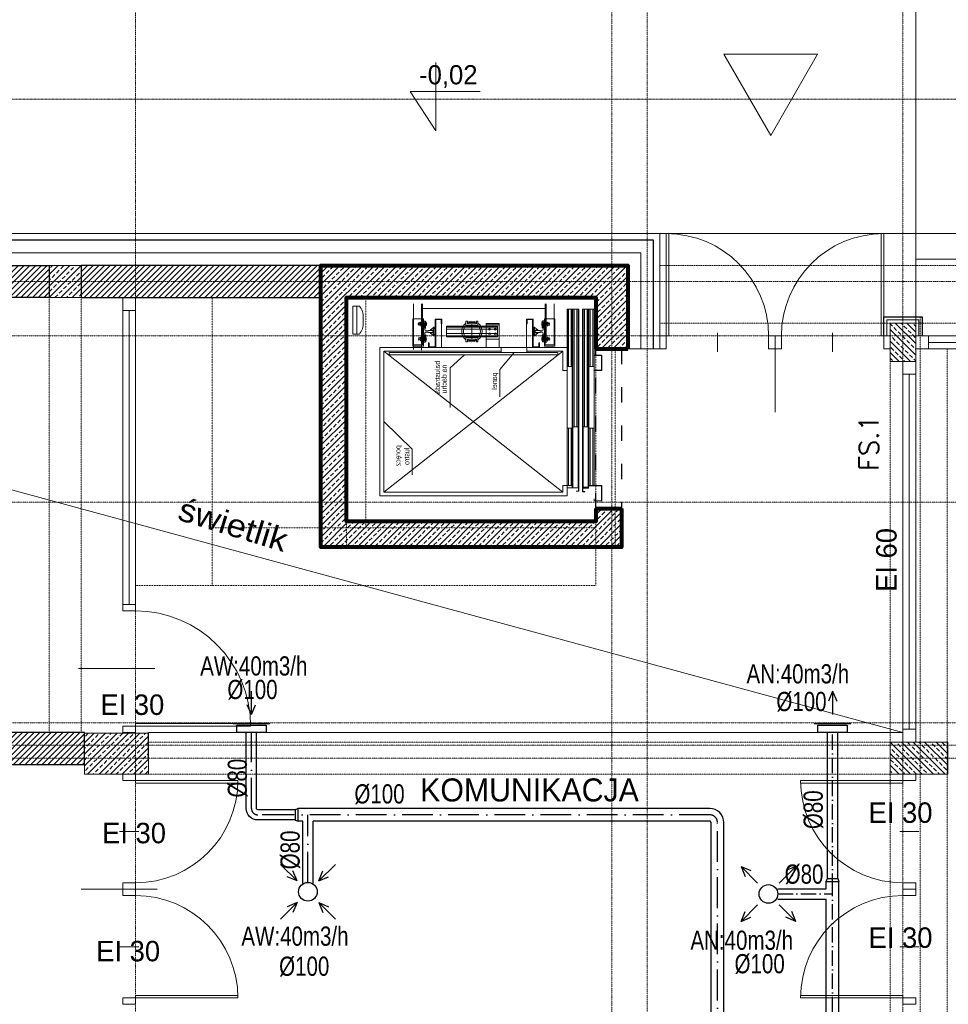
# Model space of a CAD drawing. Header units: millimetres. Extents: x 49908 to 79848, y -11883 to -3092.
# Tile 219 of 222: x 76600 to 77326, y -4819 to -4049. Entities that reach past the tile are written whole.
import ezdxf
from ezdxf.enums import TextEntityAlignment as Align

# ---------------------------------------------------------------- set-up
doc = ezdxf.new("R2010")
doc.units = ezdxf.units.MM
for name, pattern in [('0.5_0.5', [10, 5, -5]), ('ACAD_ISO03W100', [30, 12, -18]), ('ACAD_ISO10W100', [18, 12, -3, 0, -3]), ('AUSGEZOGEN', [0]), ('DASHDOT', [1, 0.5, -0.25, 0, -0.25]), ('DASHED', [19.05, 12.7, -6.35]), ('GEN3', [6.25, 5, -1.25]), ('STRICHPUNKT', [25.4, 12.7, -6.35, 0, -6.35]), ('VERDECKT', [0.375, 0.25, -0.125])]:
    doc.linetypes.add(name, pattern=pattern)
doc.layers.get('0').update_dxf_attribs({"color": 9, "lineweight": 9})
for name, color, linetype, lineweight in [('01 a KONSTRUKCJA żelbet', 9, 'Continuous', 80), ('01 b KONSTRUKCJA belki', 9, 'ACAD_ISO03W100', 30), ('20 KRESKOWANIE ścian', 9, 'Continuous', 5), ('30 WIDOK 1 005', 9, 'Continuous', 5), ('A - STOLARKA - ZESTAWIENIE', 9, 'Continuous', 9), ('A opis', 9, 'Continuous', 13), ('A stolarka', 9, 'Continuous', 9), ('A wyp ruchome', 9, 'Continuous', 9), ('A_CIENKA', 9, 'Continuous', 9), ('A_HATCH', 9, 'Continuous', 9), ('A_IZOLACJA', 9, 'ZIGZAG', 9), ('A_KONSTRUKCJA', 9, 'Continuous', 25), ('A_MUROWANE', 9, 'Continuous', 25), ('A_OSIE', 9, 'DASHDOT', 9), ('A_PRZERYW', 9, 'DASHED', 9), ('A_WIDOK', 9, 'Continuous', 9), ('\x9dciany', 9, 'Continuous', 9)]:
    doc.layers.add(name, color=color, linetype=linetype, lineweight=lineweight)
for name, color, linetype in [('3', 9, 'GEN3'), ('4', 9, 'Continuous'), ('Kontur', 9, 'Continuous'), ('Mittel', 9, 'STRICHPUNKT'), ('Verdeckt', 9, 'VERDECKT')]:
    doc.layers.add(name, color=color, linetype=linetype)
doc.layers.add('A_WYMIAR', color=9, linetype='Continuous', lineweight=5, transparency=0.2)
for name, color, linetype, true_color in [('S_W_Opis', 7, 'Continuous', 0xb000eb), ('S_W_went nawiewna', 7, 'Continuous', 0x129b2b), ('S_W_went wywiewna', 7, 'Continuous', 0xdf5d0c)]:
    doc.layers.add(name, color=color, linetype=linetype, true_color=true_color)
doc.styles.add('Arial CE', font='arial.ttf')
doc.styles.add('ROMANS', font='romanpl.shx', dxfattribs={"bigfont": 'romanbigpl.shx'})
doc.linetypes.add('ZIGZAG', pattern='A,0.00254,-5.08,[131,ltypeshp.shx,S=5.08,R=0,X=-5.08,Y=0],-10.16,[131,ltypeshp.shx,S=5.08,R=180,X=5.08,Y=0],-5.08', length=20.32254)
pattern_1 = [(45, (24000, 0), (-2.24506403, 2.24506403), [])]

# ---------------------------------------------------------------- blocks, each defined once
blk = doc.blocks.new('KLEMMP~4')
for p, q in [((-100.5, 0), (-99.1, 16.1)), ((-96.5, 0), (-100.5, 0)), ((-45.1, 17), (-98.1, 17)), ((-64.4, 1.5), (-95, 1.5)), ((-88.5, 20), (-88.5, 17)), ((-88.5, 20), (-64.5, 20)), ((-84.5, 0), (-84.5, 1.5)), ((-76.5, 18.9), (-76.5, 17)), ((-68.5, 0), (-68.5, 1.5)), ((-64.5, 20), (-64.5, 17)), ((-63.4, 2.4), (-63.1, 6.2)), ((-44.5, 8.9), (-62.2, 7.1)), ((-43.6, 10), (-44.1, 16.1))]:
    blk.add_line(p, q)
for centre, radius, start, end in [((-98.1, 16), 1, 90, 175), ((-95, 0), 1.5, 90, 180), ((-82.5, 2.4), 17.6, 70.04567, 109.95433), ((-70.5, 2.4), 17.6, 70.04567, 109.95433), ((-64.4, 2.5), 1, 270, 355), ((-62.1, 6.1), 1, 95.85041, 175), ((-45.1, 16), 1, 5, 90), ((-44.6, 9.9), 1, 275.85041, 5)]:
    blk.add_arc(centre, radius, start, end)
at = {"layer": '3'}
for p, q in [((-88.5, 10), (-89.5, 17)), ((-88.5, 17), (-88.5, 10)), ((-88.5, 11), (-64.5, 11)), ((-64.5, 10), (-88.5, 10)), ((-85.3, 1.5), (-86.5, 10)), ((-84.5, 1.5), (-84.5, 10)), ((-76.5, 17), (-76.5, 11)), ((-68.5, 1.5), (-68.5, 10)), ((-67.8, 1.5), (-66.5, 10)), ((-64.5, 10), (-63.5, 17)), ((-64.5, 17), (-64.5, 10))]:
    blk.add_line(p, q, dxfattribs=at)
at = {"layer": '4'}
for p, q in [((-83.5, 0), (-83.5, 10)), ((-69.5, 0), (-69.5, 10))]:
    blk.add_line(p, q, dxfattribs=at)
blk = doc.blocks.new('Guida_125x82x16')
for p, q in [((8, 8), (7, 7)), ((7, 7), (7, -7)), ((43.5, 8), (8, 8)), ((43.5, 8), (43.5, 8)), ((61, 5), (46.5, 5)), ((73, 39), (70, 14)), ((82, 45), (79, 45)), ((82, -45), (82, 45)), ((7, -7), (8, -8)), ((8, -8), (43.5, -8)), ((43.5, -8), (43.5, -8)), ((46.5, -5), (61, -5)), ((70, -14), (73, -39.4)), ((82, -45), (79, -45))]:
    blk.add_line(p, q)
for centre, radius, start, end in [((46.5, 8), 3, 180, 270), ((61, 14), 9, 270, 0), ((79, 39), 6, 90, 180), ((46.5, -8), 3, 90, 180), ((61, -14), 9, 0, 90), ((79, -39), 6, 184.03771, 270)]:
    blk.add_arc(centre, radius, start, end)
at = {"layer": 'Mittel'}
for p, q in [((60.4, 58.5), (115.6, 58.5)), ((66.3, 58.5), (102, 58.5)), ((66.3, 58.5), (102, 58.5)), ((60.4, -58.5), (115.6, -58.5)), ((66.3, -58.5), (102, -58.5))]:
    blk.add_line(p, q, dxfattribs=at)
at = {"layer": 'Verdeckt'}
for p, q in [((85, 43.5), (85, 73.5)), ((85, 73.5), (87, 73.5)), ((85, 43.5), (87, 43.5)), ((87, 43.5), (87, 73.5)), ((88, 72.5), (87, 73.5)), ((87, 43.5), (88, 44.5)), ((88, 44.5), (87, 43.5)), ((88, 44.5), (88, 72.5)), ((89.1, 72.4), (88, 70.5)), ((89.1, 44.6), (88, 46.5)), ((89.1, 72.4), (101.7, 72.4)), ((89.1, 65.4), (101.7, 65.4)), ((89.1, 51.6), (101.7, 51.6)), ((89.1, 44.6), (101.7, 44.6)), ((101.7, 72.4), (102.8, 70.5)), ((101.7, 44.6), (102.8, 46.5)), ((102.8, 46.5), (102.8, 70.5)), ((102.8, 66.5), (117, 66.5)), ((102.8, 64.5), (119, 64.5)), ((102.8, 52.5), (119, 52.5)), ((102.8, 50.5), (117, 50.5)), ((117, 50.5), (117, 66.5)), ((119, 64.5), (117, 66.5)), ((117, 50.5), (119, 52.5)), ((119, 52.5), (119, 64.5)), ((85, -43.5), (85, -73.5)), ((85, -43.5), (87, -43.5)), ((85, -73.5), (87, -73.5)), ((87, -43.5), (87, -73.5)), ((87, -43.5), (88, -44.5)), ((88, -44.5), (87, -43.5)), ((88, -72.5), (87, -73.5)), ((88, -44.5), (88, -72.5)), ((89.1, -44.6), (88, -46.5)), ((89.1, -72.4), (88, -70.5)), ((89.1, -44.6), (101.7, -44.6)), ((89.1, -51.6), (101.7, -51.6)), ((89.1, -65.4), (101.7, -65.4)), ((89.1, -72.4), (101.7, -72.4)), ((101.7, -72.4), (102.8, -70.5)), ((102.8, -46.5), (102.8, -70.5)), ((102.8, -50.5), (117, -50.5)), ((102.8, -52.5), (119, -52.5)), ((102.8, -64.5), (119, -64.5)), ((102.8, -66.5), (117, -66.5)), ((117, -50.5), (117, -66.5)), ((117, -50.5), (119, -52.5)), ((119, -64.5), (117, -66.5)), ((119, -52.5), (119, -64.5))]:
    blk.add_line(p, q, dxfattribs=at)
for centre, radius, start, end in [((94.1, 68.9), 6.13, 154.43847, 214.43847), ((110.9, 58.5), 22.9, 162.38303, 197.61697), ((94.1, 48.1), 6.13, 145.56153, 205.56153), ((96.7, 68.9), 6.13, 325.56153, 25.56153), ((79.9, 58.5), 22.9, 342.38303, 17.61697), ((96.7, 48.1), 6.13, 334.43847, 34.43847), ((94.1, -48.1), 6.13, 154.43847, 214.43847), ((110.9, -58.5), 22.9, 162.38303, 197.61697), ((94.1, -68.9), 6.13, 145.56153, 205.56153), ((96.7, -48.1), 6.13, 325.56153, 25.56153), ((79.9, -58.5), 22.9, 342.38303, 17.61697), ((96.7, -68.9), 6.13, 334.43847, 34.43847)]:
    blk.add_arc(centre, radius, start, end, dxfattribs=at)
at = {"layer": 'Kontur', "xscale": -1, "rotation": 90}
blk.add_blockref('KLEMMP~4', (81, -18), dxfattribs=at)
at = {"layer": 'Kontur', "rotation": 90}
blk.add_blockref('KLEMMP~4', (81, 18), dxfattribs=at)

msp = doc.modelspace()

# ---------------------------------------------------------------- hatches: boundary and pattern name
at = {"lineweight": 5, "ltscale": 0.25}
h = msp.add_hatch(dxfattribs=at)
h.set_pattern_fill('ANSI33', color=256, style=0)
h.set_pattern_definition([(45, (76622.9694, -4266.6265), (-4.4901, 4.4901), []), (45, (76627.4595, -4266.6265), (-4.4901, 4.4901), [3.175, -1.5875])])
h.paths.add_polyline_path([(76622.97, -4241.63), (76622.97, -4266.63), (76647.97, -4266.63), (76647.97, -4241.63)])
h = msp.add_hatch(dxfattribs=at)
h.set_pattern_fill('ANSI33', color=256, angle=270, style=0)
h.set_pattern_definition([(315, (77275.4694, -4286.6265), (4.4901, 4.4901), []), (315, (77275.4694, -4291.1166), (4.4901, 4.4901), [3.175, -1.5875])])
h.paths.add_polyline_path([(77300.47, -4286.63), (77280.47, -4286.63), (77280.47, -4316.63), (77300.47, -4316.63)])
h = msp.add_hatch(dxfattribs=at)
h.set_pattern_fill('ANSI33', color=256, angle=90, style=0)
h.set_pattern_definition([(45, (24000, -25), (-4.49012806, 4.49012806), []), (45, (24004.49, -25), (-4.49012806, 4.49012806), [3.175, -1.5875])])
h.paths.add_polyline_path([(76700.47, -4639.13), (76650.47, -4639.13), (76650.47, -4607.13), (76700.47, -4607.13)])
h = msp.add_hatch(dxfattribs=at)
h.set_pattern_fill('ANSI33', color=256, angle=90, style=0)
h.set_pattern_definition([(135, (77305.4694, -4639.1265), (-4.4901, -4.4901), []), (135, (77305.4694, -4634.6363), (-4.4901, -4.4901), [3.175, -1.5875])])
h.paths.add_polyline_path([(77280.47, -4639.13), (77325.47, -4639.13), (77325.47, -4614.13), (77280.47, -4614.13)])
at = {"layer": '20 KRESKOWANIE ścian'}
h = msp.add_hatch(dxfattribs=at)
h.set_pattern_fill('ANSI33', color=256, angle=180)
h.set_pattern_definition([(45, (-311146.7764, 223753.029), (-4.49012806, 4.49012806), []), (45, (-311142.286, 223753.029), (-4.49012806, 4.49012806), [3.175, -1.5875])])
h.paths.add_polyline_path([(76835.47, -4241.63), (77075.47, -4241.63), (77075.47, -4306.63), (77050.47, -4306.63), (77050.47, -4266.63), (76855.47, -4266.63), (76855.47, -4441.63), (77050.47, -4441.63), (77050.47, -4431.63), (77070.47, -4431.63), (77070.47, -4461.63), (76835.47, -4461.63)])
at = {"layer": 'A_HATCH', "transparency": 33554687}
h = msp.add_hatch(dxfattribs=at)
h.set_pattern_fill('ANSI31', color=256, angle=360)
h.set_pattern_definition(pattern_1)
h.paths.add_polyline_path([(75730.47, -4266.63), (75865.47, -4266.63), (75865.47, -4241.63), (75705.47, -4241.63), (75705.47, -4486.63), (75730.47, -4486.63)])
h.paths.add_polyline_path([(76440.47, -4241.63), (75985.47, -4241.63), (75985.47, -4266.63), (76440.47, -4266.63)])
h.paths.add_polyline_path([(76835.47, -4266.63), (76835.47, -4241.63), (76647.97, -4241.63), (76647.97, -4266.63)])
h = msp.add_hatch(dxfattribs=at)
h.set_pattern_fill('ANSI31', color=256, angle=360)
h.set_pattern_definition(pattern_1)
h.paths.add_polyline_path([(76622.97, -4241.59), (76585.47, -4241.63), (76585.47, -4266.69), (76622.97, -4266.66)])
h = msp.add_hatch(dxfattribs=at)
h.set_pattern_fill('ANSI31', color=256, angle=360)
h.set_pattern_definition([(45, (24000, -2e-11), (-2.24506403, 2.24506403), [])])
h.paths.add_polyline_path([(76040.47, -4266.63), (76015.47, -4266.63), (76015.47, -4506.63), (76040.47, -4506.63)])
h.paths.add_polyline_path([(76015.47, -4631.63), (76015.47, -4606.63), (75775.47, -4606.63), (75775.47, -4631.63)])
h.paths.add_polyline_path([(76322.97, -4631.63), (76322.97, -4606.63), (76040.47, -4606.63), (76040.47, -4631.63)])
h.paths.add_polyline_path([(76347.97, -4606.63), (76347.97, -4631.63), (76650.47, -4631.63), (76650.47, -4606.63)])

# ---------------------------------------------------------------- linework, layer by layer
msp.add_line((78030.47, -4236.63), (77300.47, -4236.63))
for points in [[(76622.97, -4241.63), (76622.97, -4266.63), (76647.97, -4266.63), (76647.97, -4241.63)], [(77300.47, -4286.63), (77280.47, -4286.63), (77280.47, -4316.63), (77300.47, -4316.63)], [(76700.47, -4639.13), (76650.47, -4639.13), (76650.47, -4607.13), (76700.47, -4607.13)], [(77280.47, -4639.13), (77325.47, -4639.13), (77325.47, -4614.13), (77280.47, -4614.13)]]:
    msp.add_lwpolyline(points, close=True)
at = {"layer": '01 a KONSTRUKCJA żelbet'}
for p, q in [((77050.47, -4306.63), (77075.47, -4306.63)), ((77050.47, -4431.63), (77070.47, -4431.63))]:
    msp.add_line(p, q, dxfattribs=at)
for points in [[(77070.47, -4431.63), (77070.47, -4461.63), (76835.47, -4461.63), (76835.47, -4241.63), (77075.47, -4241.63), (77075.47, -4306.63)], [(77050.47, -4431.63), (77050.47, -4441.63), (76855.47, -4441.63), (76855.47, -4266.63), (77050.47, -4266.63), (77050.47, -4306.63)]]:
    msp.add_lwpolyline(points, dxfattribs=at)
at = {"layer": '01 b KONSTRUKCJA belki'}
msp.add_lwpolyline([(77070.47, -4306.63), (77070.47, -4431.63), (77050.47, -4431.63), (77050.47, -4306.63)], close=True, dxfattribs=at)
at = {"layer": '30 WIDOK 1 005'}
for p, q in [((76907.84, -4307.12), (76907.84, -4271.63)), ((76914.14, -4271.63), (76914.14, -4307.63)), ((76914.81, -4271.63), (76914.79, -4291.12)), ((77010.86, -4271.63), (77010.86, -4285.62)), ((77011.56, -4271.63), (77011.56, -4302.13)), ((77017.86, -4285.62), (77017.86, -4271.63)), ((76860.47, -4273.23), (76865.47, -4273.23)), ((76860.47, -4295.23), (76860.47, -4273.23)), ((76863.47, -4295.23), (76863.47, -4273.23)), ((77011.36, -4275.13), (76914.14, -4275.13)), ((77036.54, -4275.63), (77027.97, -4275.63)), ((77027.97, -4413.63), (77027.97, -4275.63)), ((77027.97, -4320.63), (77027.97, -4275.63)), ((77028.67, -4275.63), (77028.67, -4320.63)), ((77028.97, -4320.63), (77028.97, -4275.63)), ((77030.97, -4320.63), (77030.97, -4275.63)), ((77031.97, -4320.63), (77031.97, -4275.63)), ((77032.47, -4367.63), (77032.47, -4275.63)), ((77033.47, -4367.63), (77033.47, -4275.63)), ((77035.47, -4367.63), (77035.47, -4275.63)), ((77036.47, -4367.63), (77036.47, -4275.63)), ((77036.97, -4275.63), (77036.54, -4275.63)), ((77036.97, -4275.63), (77036.54, -4275.63)), ((77036.97, -4415.38), (77036.97, -4275.63)), ((77036.97, -4415.38), (77036.97, -4275.63)), ((77039.97, -4415.38), (77039.97, -4275.63)), ((77039.97, -4275.63), (77040.4, -4275.63)), ((77039.97, -4415.38), (77039.97, -4275.63)), ((77039.97, -4275.63), (77040.4, -4275.63)), ((77040.4, -4275.63), (77048.97, -4275.63)), ((77040.47, -4367.63), (77040.47, -4275.63)), ((77041.47, -4367.63), (77041.47, -4275.63)), ((77043.47, -4367.63), (77043.47, -4275.63)), ((77044.47, -4367.63), (77044.47, -4275.63)), ((77044.97, -4320.63), (77044.97, -4275.63)), ((77045.97, -4320.63), (77045.97, -4275.63)), ((77047.97, -4320.63), (77047.97, -4275.63)), ((77048.97, -4320.63), (77048.97, -4275.63)), ((76868.47, -4286.23), (76868.47, -4282.23)), ((76907.4, -4304.62), (76907.4, -4283.12)), ((76907.4, -4283.12), (76915.49, -4283.12)), ((76914.79, -4283.12), (76914.79, -4303.63)), ((76915.49, -4283.12), (76915.49, -4304.62)), ((76924.67, -4283.38), (76929.83, -4283.38)), ((76924.67, -4305.13), (76924.67, -4283.38)), ((76925.17, -4305.63), (76925.17, -4283.88)), ((76925.17, -4283.88), (76929.33, -4283.88)), ((76929.33, -4283.88), (76929.33, -4287.13)), ((76929.33, -4287.13), (76929.8, -4287.13)), ((76929.8, -4287.13), (76929.8, -4305.63)), ((76929.83, -4283.38), (76929.83, -4287.13)), ((76948.77, -4288.33), (76948.77, -4285.13)), ((76948.77, -4285.13), (76949.97, -4285.13)), ((76949.97, -4285.13), (76949.97, -4287.13)), ((76949.97, -4287.13), (76953.47, -4287.13)), ((76950.97, -4287.13), (76950.97, -4286.13)), ((76950.97, -4286.13), (76955.97, -4286.13)), ((76950.97, -4287.13), (76950.97, -4286.13)), ((76950.97, -4286.13), (76955.97, -4286.13)), ((76953.47, -4293.13), (76953.47, -4287.13)), ((76953.47, -4293.13), (76953.47, -4287.13)), ((76953.47, -4287.13), (76956.97, -4287.13)), ((76955.97, -4286.13), (76955.97, -4287.13)), ((76955.97, -4286.13), (76955.97, -4287.13)), ((76956.97, -4287.13), (76956.97, -4285.13)), ((76956.97, -4285.13), (76958.17, -4285.13)), ((76958.17, -4285.13), (76958.17, -4288.33)), ((76964.57, -4305.63), (76964.57, -4286.93)), ((76974.77, -4286.93), (76964.57, -4286.93)), ((76974.77, -4305.63), (76974.77, -4286.93)), ((76996.11, -4283.38), (76996.11, -4287.13)), ((77001.27, -4283.38), (76996.11, -4283.38)), ((76996.11, -4287.13), (76996.14, -4305.63)), ((76996.61, -4287.13), (76996.14, -4287.13)), ((76996.61, -4283.88), (76996.61, -4287.13)), ((77000.77, -4283.88), (76996.61, -4283.88)), ((77000.77, -4305.63), (77000.77, -4283.88)), ((77001.27, -4305.13), (77001.27, -4283.38)), ((77010.2, -4283.12), (77010.2, -4304.62)), ((77018.29, -4283.12), (77010.2, -4283.12)), ((77010.86, -4303.63), (77010.86, -4283.13)), ((77017.86, -4283.12), (77017.86, -4303.63)), ((77018.29, -4304.62), (77018.29, -4283.12)), ((76923.77, -4289.75), (76920.96, -4291.72)), ((76920.96, -4291.72), (76920.96, -4292.11)), ((76920.96, -4292.11), (76923.77, -4292.11)), ((76923.77, -4292.11), (76920.96, -4292.11)), ((76920.96, -4294.14), (76923.77, -4294.14)), ((76920.96, -4294.14), (76923.77, -4294.14)), ((76920.96, -4294.53), (76920.96, -4294.14)), ((76923.77, -4296.5), (76920.96, -4294.53)), ((76923.77, -4296.5), (76920.96, -4294.53)), ((76925.14, -4290.77), (76923.33, -4290.77)), ((76923.49, -4290.15), (76923.49, -4291.38)), ((76923.77, -4290.15), (76923.49, -4290.15)), ((76923.49, -4291.38), (76923.77, -4291.38)), ((76923.49, -4294.87), (76923.49, -4296.11)), ((76923.77, -4294.87), (76923.49, -4294.87)), ((76923.77, -4293.13), (76923.67, -4293.13)), ((76923.67, -4293.13), (76923.69, -4293.13)), ((76923.77, -4296.5), (76923.77, -4289.75)), ((76923.77, -4289.75), (76924.67, -4289.75)), ((76923.77, -4292.11), (76923.77, -4289.75)), ((76923.77, -4291.38), (76923.77, -4290.15)), ((76923.77, -4294.14), (76923.77, -4292.11)), ((76923.77, -4294.14), (76923.77, -4296.5)), ((76923.77, -4296.11), (76923.77, -4294.87)), ((76924.67, -4296.5), (76924.67, -4289.75)), ((76973.47, -4289.03), (76933.47, -4289.03)), ((76933.47, -4297.23), (76933.47, -4289.03)), ((76973.47, -4289.28), (76933.47, -4289.28)), ((76933.47, -4289.28), (76956.48, -4289.28)), ((76973.47, -4289.73), (76933.47, -4289.73)), ((76933.47, -4289.73), (76962.13, -4289.73)), ((76973.47, -4291.43), (76933.47, -4291.43)), ((76973.47, -4294.83), (76933.47, -4294.83)), ((76958.17, -4288.33), (76948.77, -4288.33)), ((76950.97, -4289.03), (76950.97, -4288.33)), ((76950.97, -4289.03), (76950.97, -4288.33)), ((76953.47, -4293.13), (76953.47, -4299.13)), ((76955.97, -4288.33), (76955.97, -4289.03)), ((76955.97, -4288.33), (76955.97, -4289.03)), ((76974.77, -4287.93), (76964.57, -4287.93)), ((76969.07, -4287.93), (76973.47, -4287.93)), ((76973.47, -4297.23), (76973.47, -4289.03)), ((77000.8, -4290.77), (77002.61, -4290.77)), ((77001.27, -4289.75), (77001.27, -4296.5)), ((77001.27, -4289.75), (77002.17, -4289.75)), ((77002.17, -4289.75), (77002.17, -4296.5)), ((77002.17, -4289.75), (77004.98, -4291.72)), ((77002.17, -4289.75), (77004.98, -4291.72)), ((77002.17, -4292.11), (77002.17, -4289.75)), ((77002.17, -4290.15), (77002.17, -4291.38)), ((77002.45, -4290.15), (77002.17, -4290.15)), ((77002.17, -4291.38), (77002.45, -4291.38)), ((77004.98, -4292.11), (77002.17, -4292.11)), ((77002.17, -4292.11), (77002.17, -4294.14)), ((77004.98, -4292.11), (77002.17, -4292.11)), ((77004.98, -4294.14), (77002.17, -4294.14)), ((77002.17, -4294.14), (77004.98, -4294.14)), ((77002.17, -4294.14), (77002.17, -4296.5)), ((77002.17, -4296.5), (77004.98, -4294.53)), ((77002.17, -4294.87), (77002.17, -4296.11)), ((77002.45, -4294.87), (77002.17, -4294.87)), ((77002.27, -4293.13), (77002.27, -4292.87)), ((77002.45, -4291.38), (77002.45, -4290.15)), ((77002.45, -4296.11), (77002.45, -4294.87)), ((77004.98, -4291.72), (77004.98, -4292.11)), ((77004.98, -4294.53), (77004.98, -4294.14)), ((76860.47, -4295.23), (76865.47, -4295.23)), ((76919.62, -4301.88), (76919.62, -4305.63)), ((76920.12, -4301.88), (76919.62, -4301.88)), ((76920.12, -4301.88), (76920.12, -4305.13)), ((76925.14, -4295.49), (76923.33, -4295.49)), ((76923.49, -4296.11), (76923.77, -4296.11)), ((76924.67, -4296.5), (76923.77, -4296.5)), ((76973.47, -4296.53), (76933.47, -4296.53)), ((76933.47, -4296.53), (76962.13, -4296.53)), ((76973.47, -4296.98), (76933.47, -4296.98)), ((76933.47, -4296.98), (76956.48, -4296.98)), ((76973.47, -4297.23), (76933.47, -4297.23)), ((76958.17, -4297.93), (76948.77, -4297.93)), ((76948.77, -4297.93), (76948.77, -4301.13)), ((76948.77, -4301.13), (76949.97, -4301.13)), ((76949.97, -4301.13), (76949.97, -4299.13)), ((76949.97, -4299.13), (76953.47, -4299.13)), ((76950.97, -4297.23), (76950.97, -4297.93)), ((76950.97, -4299.13), (76950.97, -4300.13)), ((76950.97, -4300.13), (76955.97, -4300.13)), ((76953.47, -4299.13), (76956.97, -4299.13)), ((76955.97, -4297.93), (76955.97, -4297.23)), ((76955.97, -4300.13), (76955.97, -4299.13)), ((76956.97, -4299.13), (76956.97, -4301.13)), ((76956.97, -4301.13), (76958.17, -4301.13)), ((76958.17, -4301.13), (76958.17, -4297.93)), ((76974.77, -4299.13), (76964.57, -4299.13)), ((77000.8, -4295.49), (77002.61, -4295.49)), ((77002.17, -4296.5), (77001.27, -4296.5)), ((77002.17, -4296.11), (77002.45, -4296.11)), ((77005.82, -4301.88), (77005.82, -4305.13)), ((77005.82, -4301.88), (77006.32, -4301.88)), ((77006.32, -4301.88), (77006.32, -4305.63)), ((76881.47, -4305.63), (76881.47, -4421.63)), ((76881.47, -4305.63), (77027.97, -4305.63)), ((76884.47, -4418.63), (76884.47, -4308.63)), ((76884.47, -4418.63), (77024.47, -4308.63)), ((77024.47, -4418.63), (76884.47, -4308.63)), ((77027.97, -4305.63), (76885.97, -4305.63)), ((76888.78, -4309.51), (77020.36, -4309.51)), ((76888.78, -4311.51), (76888.78, -4309.51)), ((76888.78, -4309.51), (76888.78, -4309.51)), ((76888.78, -4309.51), (76888.78, -4309.51)), ((77010.08, -4305.63), (76905.23, -4305.63)), ((76915.49, -4304.62), (76907.4, -4304.62)), ((76914.79, -4303.63), (76907.84, -4303.63)), ((76919.62, -4305.63), (76925.17, -4305.63)), ((76924.67, -4305.13), (76920.12, -4305.13)), ((76923.97, -4305.63), (76923.97, -4305.63)), ((76976.39, -4308.63), (76935.45, -4308.63)), ((76986.39, -4309.63), (76975.19, -4322.84)), ((76976.39, -4305.63), (76976.39, -4309.63)), ((76976.39, -4309.63), (76996.39, -4309.63)), ((76996.39, -4309.63), (76996.39, -4305.63)), ((77024.47, -4308.63), (76996.39, -4308.63)), ((77005.12, -4305.63), (77000.12, -4305.63)), ((77004.62, -4305.63), (77000.12, -4305.63)), ((77006.32, -4305.63), (77000.77, -4305.63)), ((77001.27, -4305.13), (77005.82, -4305.13)), ((77010.2, -4304.62), (77018.29, -4304.62)), ((77010.86, -4303.63), (77017.86, -4303.63)), ((77020.56, -4309.51), (77020.56, -4311.51)), ((77020.36, -4311.51), (76888.78, -4311.51)), ((76947.55, -4311.51), (76936.35, -4321.43)), ((77020.56, -4311.51), (77020.56, -4311.51)), ((77048.97, -4314.63), (77048.97, -4311.63)), ((77048.97, -4311.63), (77054.97, -4311.63)), ((77049.12, -4314.63), (77048.97, -4314.63)), ((77054.82, -4311.78), (77049.12, -4311.78)), ((77049.12, -4311.78), (77049.12, -4314.63)), ((77054.82, -4323.48), (77054.82, -4311.78)), ((77054.97, -4311.63), (77054.97, -4323.63)), ((77054.97, -4323.63), (77054.97, -4314.13)), ((76936.35, -4352.56), (76936.35, -4321.43)), ((76975.19, -4322.84), (76975.19, -4344.1)), ((77024.47, -4323.63), (77027.97, -4323.63)), ((77024.47, -4323.63), (77027.97, -4323.63)), ((77027.97, -4368.63), (77027.97, -4320.63)), ((77027.97, -4320.63), (77031.97, -4320.63)), ((77031.97, -4368.63), (77031.97, -4320.63)), ((77048.97, -4320.63), (77044.97, -4320.63)), ((77044.97, -4368.63), (77044.97, -4320.63)), ((77048.97, -4368.63), (77048.97, -4320.63)), ((77048.97, -4323.63), (77048.97, -4321.63)), ((77048.97, -4321.63), (77049.12, -4321.63)), ((77048.97, -4323.63), (77054.97, -4323.63)), ((77048.97, -4323.63), (77054.97, -4323.63)), ((77048.97, -4323.63), (77054.97, -4323.63)), ((77048.97, -4323.63), (77054.97, -4323.63)), ((77054.97, -4323.63), (77048.97, -4323.63)), ((77049.12, -4321.63), (77049.12, -4323.48)), ((77049.12, -4323.48), (77054.82, -4323.48)), ((76884.47, -4363.63), (76906.67, -4385.13)), ((77027.97, -4368.63), (77031.97, -4368.63)), ((77027.97, -4368.63), (77027.97, -4413.63)), ((77027.97, -4413.63), (77027.97, -4368.63)), ((77028.97, -4413.63), (77028.97, -4368.63)), ((77028.97, -4368.63), (77031.97, -4368.63)), ((77028.97, -4368.63), (77031.97, -4368.63)), ((77030.97, -4413.63), (77030.97, -4368.63)), ((77031.97, -4368.63), (77031.97, -4413.88)), ((77032.47, -4367.63), (77036.47, -4367.63)), ((77032.47, -4367.63), (77036.47, -4367.63)), ((77036.47, -4367.63), (77032.47, -4367.63)), ((77036.47, -4367.63), (77032.47, -4367.63)), ((77032.47, -4367.63), (77032.47, -4415.38)), ((77036.47, -4415.38), (77036.47, -4367.63)), ((77036.97, -4415.38), (77036.97, -4367.63)), ((77039.97, -4415.38), (77039.97, -4367.63)), ((77044.47, -4367.63), (77040.47, -4367.63)), ((77040.47, -4414.88), (77040.47, -4367.63)), ((77044.47, -4367.63), (77040.47, -4367.63)), ((77040.47, -4367.63), (77044.47, -4367.63)), ((77040.47, -4367.63), (77044.47, -4367.63)), ((77044.47, -4367.63), (77044.47, -4415.38)), ((77047.97, -4368.63), (77044.97, -4368.63)), ((77047.97, -4368.63), (77044.97, -4368.63)), ((77048.97, -4368.63), (77044.97, -4368.63)), ((77044.97, -4368.63), (77044.97, -4413.63)), ((77045.97, -4413.63), (77045.97, -4368.63)), ((77047.97, -4413.63), (77047.97, -4368.63)), ((77048.97, -4368.63), (77048.97, -4413.63)), ((76906.67, -4405.24), (76906.67, -4385.13)), ((77027.97, -4413.63), (77024.47, -4413.63)), ((77024.47, -4418.63), (77024.47, -4413.63)), ((77027.97, -4413.63), (77024.47, -4413.63)), ((77024.47, -4418.63), (77024.47, -4413.63)), ((77027.97, -4413.63), (77027.97, -4421.63)), ((77027.97, -4413.63), (77027.97, -4421.63)), ((77032.03, -4413.63), (77027.97, -4413.63)), ((77027.97, -4415.38), (77033.47, -4415.38)), ((77031.97, -4415.38), (77031.97, -4413.88)), ((77031.97, -4415.38), (77031.97, -4413.88)), ((77036.97, -4415.38), (77031.97, -4415.38)), ((77036.97, -4415.38), (77031.97, -4415.38)), ((77036.82, -4417.93), (77034.97, -4417.93)), ((77034.97, -4417.93), (77034.97, -4418.08)), ((77034.97, -4418.08), (77036.97, -4418.08)), ((77036.82, -4415.53), (77036.82, -4417.93)), ((77036.97, -4418.08), (77036.97, -4415.38)), ((77039.97, -4415.38), (77044.47, -4415.38)), ((77039.97, -4415.38), (77044.47, -4415.38)), ((77044.47, -4415.38), (77039.97, -4415.38)), ((77039.97, -4415.38), (77039.97, -4418.38)), ((77044.62, -4415.53), (77040.12, -4415.53)), ((77040.12, -4415.53), (77040.12, -4418.23)), ((77041.67, -4418.23), (77040.12, -4418.23)), ((77040.47, -4414.88), (77040.47, -4414.88)), ((77040.47, -4414.88), (77044.47, -4414.88)), ((77044.47, -4415.38), (77040.47, -4415.38)), ((77041.67, -4418.38), (77041.67, -4418.23)), ((77044.47, -4413.63), (77054.97, -4413.63)), ((77044.47, -4415.38), (77044.47, -4413.63)), ((77054.82, -4413.78), (77044.62, -4413.78)), ((77044.62, -4413.78), (77044.62, -4415.53)), ((77044.62, -4413.78), (77044.62, -4415.53)), ((77054.82, -4425.48), (77054.82, -4413.78)), ((77054.97, -4413.63), (77054.97, -4425.63)), ((76881.47, -4421.63), (77027.97, -4421.63)), ((76884.47, -4418.63), (76946.97, -4418.63)), ((76946.97, -4418.63), (76996.39, -4418.63)), ((76996.39, -4418.63), (77024.47, -4418.63)), ((77039.97, -4418.38), (77041.67, -4418.38)), ((77048.97, -4425.63), (77048.97, -4423.93)), ((77048.97, -4423.93), (77049.12, -4423.93)), ((77054.97, -4425.63), (77048.97, -4425.63)), ((77049.12, -4423.93), (77049.12, -4425.48)), ((77054.82, -4425.48), (77049.12, -4425.48))]:
    msp.add_line(p, q, dxfattribs=at)
at = {"layer": '30 WIDOK 1 005', "ltscale": 10}
for p, q in [((76976.39, -4308.63), (76884.47, -4308.63)), ((77024.47, -4308.63), (76996.39, -4308.63)), ((77024.47, -4308.63), (77024.47, -4323.63)), ((77024.47, -4308.63), (77024.47, -4323.63)), ((77024.47, -4308.63), (77024.47, -4323.63)), ((77024.47, -4308.63), (77024.47, -4323.63))]:
    msp.add_line(p, q, dxfattribs=at)
at = {"layer": '30 WIDOK 1 005'}
for centre in [(76967.27, -4291.25), (76967.27, -4295), (76971.77, -4291.25), (76971.77, -4295)]:
    msp.add_circle(centre, 0.8, dxfattribs=at)
for centre, radius, start, end in [((76855.24, -4281.64), 13.24, 357.44571, 39.42419), ((76855.24, -4286.82), 13.24, 320.57581, 2.55429), ((76953.47, -4293.13), 8, 125.9798, 234.0202), ((76953.47, -4293.13), 8, 64.05552, 115.94448), ((76953.47, -4293.13), 6.65, 112.08241, 115.54384), ((76953.47, -4293.13), 6.65, 64.45616, 67.91759), ((76953.47, -4293.13), 8, 305.9798, 54.0202), ((76953.47, -4293.13), 6.65, 133.79633, 226.20367), ((76953.47, -4293.13), 6.65, 313.79633, 46.20367), ((76953.26, -4293.82), 7.31, 243.29174, 300.49969), ((76953.47, -4293.13), 6.65, 244.45616, 247.91759), ((76953.47, -4293.13), 6.65, 292.08241, 295.54384)]:
    msp.add_arc(centre, radius, start, end, dxfattribs=at)
at = {"layer": 'A opis', "ltscale": 0.5}
for p, q in [((77190.47, -4296.63), (77190.47, -4356.12)), ((76645.98, -4556.63), (76705.48, -4556.63)), ((76707.38, -4729.13), (76647.88, -4729.13))]:
    msp.add_line(p, q, dxfattribs=at)
at = {"layer": 'A stolarka'}
for p, q in [((76680.47, -4506.63), (76680.47, -4266.63)), ((76690.47, -4506.63), (76690.47, -4266.63)), ((76685.47, -4506.63), (76685.47, -4276.63)), ((77300.47, -4614.13), (77300.47, -4316.63)), ((77290.47, -4604.13), (77290.47, -4326.63)), ((77295.47, -4604.13), (77295.47, -4326.63))]:
    msp.add_line(p, q, dxfattribs=at)
at = {"layer": 'A stolarka', "linetype": 'AUSGEZOGEN', "lineweight": 0}
for p, q in [((77145.47, -4294.13), (77145.47, -4309.13)), ((77235.47, -4294.13), (77235.47, -4309.13)), ((76692.97, -4556.63), (76677.97, -4556.63)), ((76692.97, -4684.13), (76677.97, -4684.13)), ((77287.97, -4684.13), (77302.97, -4684.13)), ((76692.97, -4774.13), (76677.97, -4774.13)), ((77287.97, -4774.13), (77302.97, -4774.13))]:
    msp.add_line(p, q, dxfattribs=at)
for points in [[(77105.47, -4296.63), (77107.47, -4296.63), (77107.47, -4216.63), (77105.47, -4216.63)], [(77275.47, -4296.63), (77273.47, -4296.63), (77273.47, -4216.63), (77275.47, -4216.63)], [(77100.47, -4306.63), (77105.47, -4306.63), (77105.47, -4296.63), (77100.47, -4296.63)], [(77185.47, -4306.63), (77190.47, -4306.63), (77190.47, -4296.63), (77185.47, -4296.63)], [(77195.47, -4306.63), (77190.47, -4306.63), (77190.47, -4296.63), (77195.47, -4296.63)], [(77280.47, -4306.63), (77275.47, -4306.63), (77275.47, -4296.63), (77280.47, -4296.63)], [(76680.47, -4511.63), (76680.47, -4506.63), (76690.47, -4506.63), (76690.47, -4511.63)], [(76680.47, -4606.63), (76680.47, -4601.63), (76690.47, -4601.63), (76690.47, -4606.63)], [(76690.47, -4601.63), (76690.47, -4599.63), (76780.47, -4599.63), (76780.47, -4601.63)], [(76680.47, -4639.13), (76680.47, -4644.13), (76690.47, -4644.13), (76690.47, -4639.13)], [(77300.47, -4639.13), (77300.47, -4644.13), (77290.47, -4644.13), (77290.47, -4639.13)], [(76690.47, -4644.13), (76690.47, -4646.13), (76770.47, -4646.13), (76770.47, -4644.13)], [(77290.47, -4644.13), (77290.47, -4646.13), (77210.47, -4646.13), (77210.47, -4644.13)], [(76680.47, -4724.13), (76680.47, -4729.13), (76690.47, -4729.13), (76690.47, -4724.13)], [(77300.47, -4724.13), (77300.47, -4729.13), (77290.47, -4729.13), (77290.47, -4724.13)], [(76680.47, -4734.13), (76680.47, -4729.13), (76690.47, -4729.13), (76690.47, -4734.13)], [(77300.47, -4734.13), (77300.47, -4729.13), (77290.47, -4729.13), (77290.47, -4734.13)], [(76680.47, -4819.13), (76680.47, -4814.13), (76690.47, -4814.13), (76690.47, -4819.13)], [(76690.47, -4814.13), (76690.47, -4812.13), (76770.47, -4812.13), (76770.47, -4814.13)], [(77290.47, -4814.13), (77290.47, -4812.13), (77210.47, -4812.13), (77210.47, -4814.13)], [(77300.47, -4819.13), (77300.47, -4814.13), (77290.47, -4814.13), (77290.47, -4819.13)]]:
    msp.add_lwpolyline(points, close=True, dxfattribs=at)
at = {"layer": 'A stolarka'}
for points in [[(76690.47, -4276.63), (76690.47, -4266.63), (76680.47, -4266.63), (76680.47, -4276.63), (76690.47, -4276.63)], [(77480.47, -4296.63), (77300.47, -4296.63)], [(77310.47, -4306.63), (77310.47, -4296.63), (77300.47, -4296.63), (77300.47, -4306.63), (77310.47, -4306.63)], [(77470.47, -4301.63), (77310.47, -4301.63)], [(77470.47, -4306.63), (77310.47, -4306.63)], [(77300.47, -4326.63), (77300.47, -4316.63), (77290.47, -4316.63), (77290.47, -4326.63), (77300.47, -4326.63)], [(77300.47, -4614.13), (77300.47, -4604.13), (77290.47, -4604.13), (77290.47, -4614.13), (77300.47, -4614.13)]]:
    msp.add_lwpolyline(points, dxfattribs=at)
at = {"layer": 'A stolarka', "linetype": 'AUSGEZOGEN', "lineweight": 0}
for centre, radius, start, end in [((77105.47, -4296.63), 80, 0, 90), ((77275.47, -4296.63), 80, 90, 180), ((76690.47, -4601.63), 90, 0, 90), ((76690.47, -4644.13), 80, 270, 0), ((77290.47, -4644.13), 80, 180, 270), ((76690.47, -4814.13), 80, 0, 90), ((77290.47, -4814.13), 80, 90, 180)]:
    msp.add_arc(centre, radius, start, end, dxfattribs=at)
at = {"layer": 'A wyp ruchome', "linetype": '0.5_0.5', "ltscale": 0.03}
for p, q in [((76750.47, -4491.63), (76750.47, -4266.63)), ((77050.47, -4491.63), (77050.47, -4306.63)), ((77050.47, -4446.63), (76750.47, -4446.63)), ((77050.47, -4491.63), (76690.47, -4491.63))]:
    msp.add_line(p, q, dxfattribs=at)
at = {"layer": 'A_CIENKA'}
for p, q in [((76925.13, -4082.89), (76925.13, -4136.32)), ((76925.13, -4105.54), (76905.13, -4105.54)), ((76905.13, -4105.54), (76925.13, -4136.32)), ((76925.13, -4105.54), (76960.04, -4105.54))]:
    msp.add_line(p, q, dxfattribs=at)
msp.add_lwpolyline([(77187.1, -4139.79), (77150.51, -4076.4), (77223.7, -4076.4)], close=True, dxfattribs=at)
at = {"layer": 'A_IZOLACJA', "ltscale": 0.015}
msp.add_lwpolyline([(77085.47, -4306.63), (77085.47, -4231.63), (76585.47, -4231.63)], dxfattribs=at)
at = {"layer": 'A_IZOLACJA', "ltscale": 0.005}
msp.add_lwpolyline([(77277.97, -4296.63), (77277.97, -4284.13), (77302.97, -4284.13), (77302.97, -4296.63)], dxfattribs=at)
at = {"layer": 'A_KONSTRUKCJA'}
msp.add_line((76700.47, -4626.63), (76700.47, -4606.63), dxfattribs=at)
for points in [[(77095.47, -4306.63), (77095.47, -4221.63), (76585.47, -4221.63)], [(77275.47, -4296.63), (77275.47, -4281.63), (77305.47, -4281.63), (77305.47, -4296.63)]]:
    msp.add_lwpolyline(points, dxfattribs=at)
at = {"layer": 'A_MUROWANE'}
for points in [[(76622.97, -4266.69), (76585.47, -4266.69), (76585.47, -4241.63), (76622.97, -4241.63)], [(76647.97, -4266.63), (76835.47, -4266.63), (76835.47, -4241.63), (76647.97, -4241.63)]]:
    msp.add_lwpolyline(points, close=True, dxfattribs=at)
at = {"layer": 'A_MUROWANE', "ltscale": 0.5}
msp.add_lwpolyline([(76650.47, -4606.63), (76347.97, -4606.63), (76347.97, -4631.63), (76650.47, -4631.63)], close=True, dxfattribs=at)
at = {"layer": 'A_OSIE', "ltscale": 0.3, "transparency": 33554559}
for p, q in [((76690.47, -7140.05), (76690.47, -3902.99)), ((77062.97, -3902.99), (77062.97, -7140.05)), ((77090.47, -7140.05), (77090.47, -3902.99)), ((77290.47, -3902.99), (77290.47, -7140.05)), ((75440.85, -4254.13), (78342.57, -4254.13)), ((78341.81, -4296.63), (75440.85, -4296.63)), ((78341.81, -4426.63), (75440.85, -4426.63)), ((75440.85, -4599.13), (78341.81, -4599.13)), ((78343.66, -4616.63), (75440.85, -4616.63)), ((78341.81, -4626.63), (75440.85, -4626.63))]:
    msp.add_line(p, q, dxfattribs=at)
at = {"layer": 'A_PRZERYW', "ltscale": 0.01}
for points in [[(78025.47, -5826.63), (78025.47, -4241.63), (77100.47, -4241.63)], [(76622.97, -4266.63), (76622.97, -4606.63)], [(76647.97, -4266.63), (76647.97, -4606.63)], [(77100.47, -4286.63), (77980.47, -4286.63), (77980.47, -5826.63)], [(77304.08, -6611.63), (77304.08, -4282.11)], [(77300.47, -4306.63), (77300.47, -4614.13)], [(77325.47, -6611.63), (77324.96, -4306.63)], [(77280.47, -4316.63), (77280.47, -4614.13)], [(76700.47, -4614.13), (77280.47, -4614.13)], [(76700.47, -4639.13), (77280.47, -4639.13)], [(77280.47, -4926.63), (77280.47, -4639.13)]]:
    msp.add_lwpolyline(points, dxfattribs=at)
at = {"layer": 'A_WIDOK', "linetype": '0.5_0.5', "ltscale": 0.02}
msp.add_line((78065.47, -4111.63), (76465.47, -4111.63), dxfattribs=at)
at = {"layer": 'S_W_went nawiewna', "ltscale": 2}
for p, q in [((77235.47, -4574.37), (77232.26, -4582.11)), ((77235.47, -4574.37), (77238.67, -4582.11)), ((77235.47, -4574.37), (77235.47, -4592.69)), ((77221.16, -4599.71), (77249.78, -4599.71)), ((77163.88, -4711.4), (77167.09, -4719.14)), ((77163.88, -4711.4), (77171.62, -4714.61)), ((77163.88, -4711.4), (77176.83, -4724.36)), ((77206.77, -4711.4), (77193.82, -4724.36)), ((77206.77, -4711.4), (77199.04, -4714.61)), ((77206.77, -4711.4), (77203.57, -4719.14)), ((77192.61, -4728.85), (77230.47, -4728.85)), ((77163.88, -4754.29), (77176.83, -4741.34)), ((77192.61, -4736.85), (77230.47, -4736.85)), ((77206.77, -4754.29), (77193.82, -4741.34)), ((77163.88, -4754.29), (77167.09, -4746.56)), ((77206.77, -4754.29), (77203.57, -4746.56)), ((77163.88, -4754.29), (77171.62, -4751.09)), ((77206.77, -4754.29), (77199.04, -4751.09))]:
    msp.add_line(p, q, dxfattribs=at)
at = {"layer": 'S_W_went nawiewna'}
for p, q in [((77231.47, -4720.68), (77231.47, -4606.63)), ((77239.47, -4720.68), (77239.47, -4606.63)), ((77230.47, -4723.1), (77231.47, -4720.68)), ((77230.47, -4723.1), (77240.47, -4723.1)), ((77230.47, -4728.85), (77230.47, -4723.1)), ((77231.47, -4720.68), (77239.47, -4720.68)), ((77239.47, -4720.68), (77240.47, -4723.1)), ((77240.47, -5379.05), (77240.47, -4723.1)), ((77230.47, -5038.77), (77230.47, -4736.85))]:
    msp.add_line(p, q, dxfattribs=at)
at = {"layer": 'S_W_went nawiewna', "color": 1, "linetype": 'ACAD_ISO10W100'}
for p, q in [((77235.47, -4728.85), (77235.47, -4606.63)), ((77192.61, -4732.85), (77235.47, -4732.85)), ((77235.47, -5386.29), (77235.47, -4728.85))]:
    msp.add_line(p, q, dxfattribs=at)
at = {"layer": 'S_W_went nawiewna'}
msp.add_lwpolyline([(77223.98, -4601.01), (77246.96, -4601.01), (77246.96, -4606.63), (77223.98, -4606.63)], close=True, dxfattribs=at)
msp.add_circle((77185.33, -4732.85), 7.28, dxfattribs=at)
at = {"layer": 'S_W_went wywiewna', "ltscale": 2}
for p, q in [((76781.05, -4592.69), (76781.05, -4574.37)), ((76781.05, -4592.69), (76777.84, -4584.96)), ((76781.05, -4592.69), (76784.25, -4584.96)), ((76766.74, -4599.71), (76795.36, -4599.71)), ((76821.23, -4725.06), (76821.23, -4676)), ((76829.23, -4725.06), (76829.23, -4676)), ((76816.74, -4722.65), (76803.79, -4709.7)), ((76833.72, -4722.65), (76846.68, -4709.7)), ((76816.74, -4722.65), (76813.53, -4714.91)), ((76833.72, -4722.65), (76836.93, -4714.91)), ((76816.74, -4722.65), (76809, -4719.44)), ((76833.72, -4722.65), (76841.46, -4719.44)), ((76816.74, -4739.63), (76803.79, -4752.59)), ((76816.74, -4739.63), (76809, -4742.84)), ((76816.74, -4739.63), (76813.53, -4747.37)), ((76833.72, -4739.63), (76836.93, -4747.37)), ((76833.72, -4739.63), (76841.46, -4742.84)), ((76833.72, -4739.63), (76846.68, -4752.59))]:
    msp.add_line(p, q, dxfattribs=at)
at = {"layer": 'S_W_went wywiewna'}
for p, q in [((76817.6, -4666), (76815.19, -4667)), ((76815.19, -4667), (76815.19, -4675.05)), ((76817.6, -4676), (76817.6, -4666)), ((76815.19, -4675.05), (76817.6, -4676))]:
    msp.add_line(p, q, dxfattribs=at)
at = {"layer": 'S_W_went wywiewna', "color": 1, "linetype": 'ACAD_ISO10W100', "ltscale": 2}
msp.add_line((76825.23, -4723.86), (76825.23, -4671), dxfattribs=at)
at = {"layer": 'S_W_went wywiewna'}
msp.add_lwpolyline([(76769.56, -4601.01), (76792.54, -4601.01), (76792.54, -4606.63), (76769.56, -4606.63)], close=True, dxfattribs=at)
at = {"layer": 'S_W_went wywiewna', "ltscale": 2}
for points in [[(76815.19, -4675), (76786.05, -4675, -0.414214), (76777.05, -4666), (76777.05, -4606.63)], [(76815.19, -4667), (76786.05, -4667, -0.414214), (76785.05, -4666), (76785.05, -4606.63)], [(77150.47, -5311.87), (77150.47, -4677, 0.414214), (77139.47, -4666), (76817.6, -4666)], [(77140.47, -5311.87), (77140.47, -4677, 0.414214), (77139.47, -4676), (76829.23, -4676)]]:
    msp.add_lwpolyline(points, format="xyb", dxfattribs=at)
at = {"layer": 'S_W_went wywiewna', "color": 1, "linetype": 'ACAD_ISO10W100', "ltscale": 2}
for points in [[(76813.55, -4671), (76786.05, -4671, -0.414214), (76781.05, -4666), (76781.05, -4606.63)], [(77145.47, -5321.44), (77145.47, -4677, 0.414214), (77139.47, -4671), (76813.55, -4671)]]:
    msp.add_lwpolyline(points, format="xyb", dxfattribs=at)
at = {"layer": 'S_W_went wywiewna', "ltscale": 2}
msp.add_lwpolyline([(76821.23, -4676), (76817.6, -4676)], dxfattribs=at)
at = {"layer": 'S_W_went wywiewna', "linetype": 'Continuous'}
msp.add_circle((76825.23, -4731.14), 7.28, dxfattribs=at)
at = {"layer": '\x9dciany'}
for p, q in [((77300.47, -4286.63), (77300.47, -3951.63)), ((77100.47, -4216.63), (75680.47, -4216.63)), ((77100.47, -4296.63), (77100.47, -4216.63)), ((77100.47, -4306.63), (77100.47, -4216.63)), ((78050.47, -4216.63), (77100.47, -4216.63)), ((77290.47, -4606.63), (76040.47, -4266.63)), ((77050.47, -4306.63), (77050.47, -4266.63)), ((77280.47, -4306.63), (77280.47, -4286.63)), ((77280.47, -4286.63), (77300.47, -4286.63)), ((77300.47, -4306.63), (77300.47, -4286.63)), ((77050.47, -4306.63), (77100.47, -4306.63)), ((76680.47, -4506.63), (76690.47, -4506.63)), ((76700.47, -4606.63), (77290.47, -4606.63))]:
    msp.add_line(p, q, dxfattribs=at)
at = {"layer": '\x9dciany', "linetype": '0.5_0.5', "ltscale": 0.03}
for p, q in [((76855.47, -4461.63), (76855.47, -4266.63)), ((76870.47, -4446.63), (76870.47, -4266.63)), ((77050.47, -4446.63), (77050.47, -4306.63)), ((77065.47, -4461.63), (77065.47, -4306.63)), ((77050.47, -4446.63), (76870.47, -4446.63)), ((77065.47, -4461.63), (76855.47, -4461.63))]:
    msp.add_line(p, q, dxfattribs=at)

# ---------------------------------------------------------------- block references
at = {"layer": '30 WIDOK 1 005', "yscale": 0.1, "zscale": 0.1, "rotation": 180}
for p, xscale in [((76923.67, -4293.13), 0.1), ((77002.27, -4293.13), -0.1)]:
    msp.add_blockref('Guida_125x82x16', p, dxfattribs=dict(at, xscale=xscale))

# ---------------------------------------------------------------- texts
at = {"layer": '30 WIDOK 1 005', "text_generation_flag": 4}
for s, p in [('balustrada', (76928.52, -4316.09)), ('na dachu', (76933.72, -4318.88)), ('panel', (76973, -4325.13)), ('poręcz', (76897.58, -4382.01)), ('lustro', (76904.55, -4383.95))]:
    msp.add_text(s, height=4, rotation=270, dxfattribs=at).set_placement(p)
at = {"layer": 'A - STOLARKA - ZESTAWIENIE', "insert": (77256.31, -4402.15), "char_height": 15, "width": 1942.4425, "attachment_point": 1, "rotation": 90, "style": 'ROMANS'}
msp.add_mtext('{\\Fromans|c238;FS.1}', dxfattribs=at)
at = {"layer": 'A_CIENKA', "insert": (76912.15, -4084.92), "char_height": 15, "attachment_point": 1}
msp.add_mtext_dynamic_manual_height_columns('-0,02', width=46.4181, gutter_width=17.5, heights=[0], dxfattribs=at)
at = {"layer": 'A_WYMIAR'}
for s, rotation, p in [('EI 60', 90, (77285.54, -4496.73)), ('EI 30', 360, (76662.98, -4592.91)), ('EI 30', 360, (77263.62, -4677.27)), ('EI 30', 360, (76664.3, -4693.23)), ('EI 30', 360, (77263.62, -4775)), ('EI 30', 360, (76659.69, -4785.51))]:
    msp.add_text(s, height=16, rotation=rotation, dxfattribs=at).set_placement(p)
at = {"layer": 'S_W_Opis', "lineweight": 18, "style": 'ROMANS', "width": 0.8}
for s, p in [('AW:40m3/h', (76741, -4562.1)), ('AN:40m3/h', (77168.16, -4568.25)), ('%%c100', (76762.27, -4580.49)), ('%%c100', (77191.5, -4589.89)), ('%%C100', (76861.59, -4662.12)), ('%%C80', (77197.99, -4724.84)), ('AW:40m3/h', (76773.18, -4773.33)), ('AN:40m3/h', (77124.3, -4776.54)), ('%%c100', (77158.82, -4794.88)), ('%%c100', (76802.74, -4796.84))]:
    msp.add_text(s, height=15, dxfattribs=at).set_placement(p)
for p in [(76777.53, -4657.5), (77227.79, -4682.18), (76818.78, -4713.6)]:
    msp.add_text('%%C80', height=15, rotation=90, dxfattribs=at).set_placement(p)
at = {"layer": '\x9dciany', "style": 'Arial CE', "width": 1.079509}
msp.add_text('świetlik', height=18, rotation=343, dxfattribs=at).set_placement((76722.4, -4440), (76806.06, -4465.58), align=Align.FIT)
at = {"layer": '\x9dciany', "style": 'Arial CE', "width": 0.94141}
msp.add_text('KOMUNIKACJA', height=18, dxfattribs=at).set_placement((76913.02, -4660.54), (77084.01, -4660.54), align=Align.FIT)

doc.saveas('drawing.dxf')
